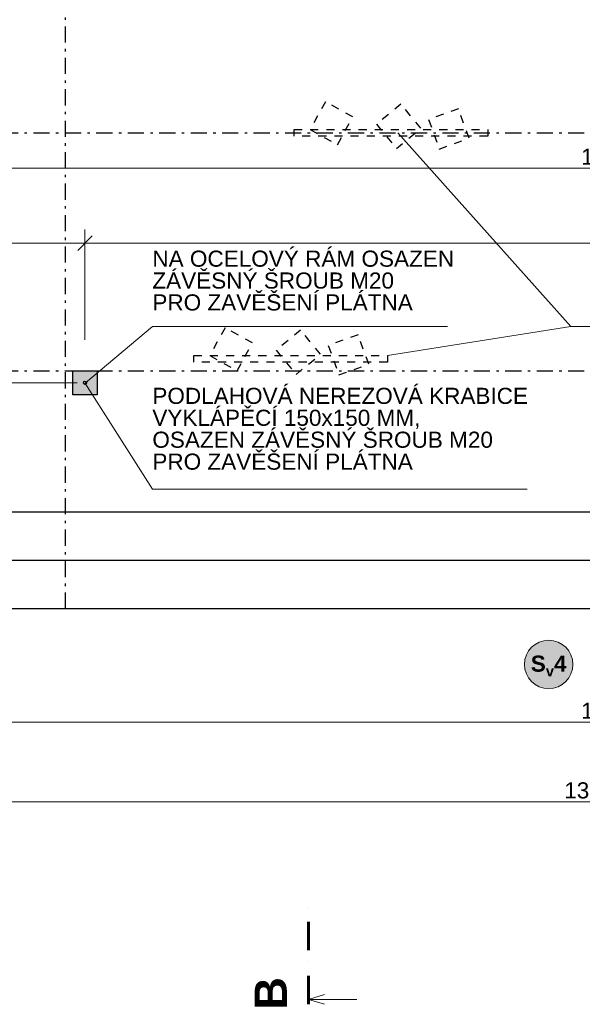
# Model space of a CAD drawing. Header units: millimetres. Extents: x 1793744 to 1819377, y -543298 to -528494.
# Tile 6 of 23: x 1803141 to 1806629, y -542998 to -536893. Entities that reach past the tile are written whole.
import ezdxf

# ---------------------------------------------------------------- set-up
doc = ezdxf.new("R2010")
doc.units = ezdxf.units.MM
doc.header["$MEASUREMENT"] = 0
for name, pattern in [('ČÁRA ČERCHOVANÁ 2', [195, 100, -40, 15, -40]), ('ČÁRA ČERCHOVANÁ 3', [335.138881, 176.388884, -88.194442, 0, -70.555556]), ('ČÁRA ČÁRKOVANÁ 1', [100, 50, -50])]:
    doc.linetypes.add(name, pattern=pattern)
for name, color, linetype in [('1 - ŘEZ HLAVNÍ.1', 7, 'Continuous'), ('2 - KÓTA NS.2D', 7, 'Continuous'), ('2 - TEXT HLAVNÍ UNIVERSÁL.2D', 7, 'Continuous'), ('2 - ZÓNA.2D', 7, 'Continuous'), ('2 - ČÁRA HLAVNÍ.2D', 7, 'Continuous'), ('4 - PRVKY EXTERIÉR.3D', 7, 'Continuous'), ('Nové_2 - ČÁRA HLAVNÍ.2D', 7, 'Continuous'), ('Výplně - Povrchové', 7, 'Continuous')]:
    doc.layers.add(name, color=color, linetype=linetype)
doc.styles.add('GENEROVANÝ_STYL_1', font='Arial Bold.ttf')
doc.styles.add('GENEROVANÝ_STYL_2', font='Arial.ttf')
doc.dimstyles.new('GENEROVANÝ_STYL__1', dxfattribs={"dimtxt": 100, "dimasz": 85.5, "dimexe": 0.18, "dimexo": 450, "dimgap": 0, "dimtad": 1, "dimtih": 1, "dimtoh": 1, "dimdec": 0, "dimzin": 0, "dimdsep": 46, "dimtxsty": 'GENEROVANÝ_STYL_2', "dimblk": 'ARROWHEAD_6', "dimblk1": 'ARROWHEAD_6', "dimblk2": 'ARROWHEAD_6', "dimcen": 0.09, "dimclrd": 256, "dimclre": 256, "dimclrt": 256, "dimazin": 0, "dimtfac": 1, "dimtdec": 4, "dimtmove": 0, "dimatfit": 3, "dimfxl": 1, "dimtolj": 1, "dimtzin": 0, "dimarcsym": 0})
doc.dimstyles.new('GENEROVANÝ_STYL__7', dxfattribs={"dimtxt": 100, "dimasz": 85.5, "dimexe": 0.18, "dimexo": 600, "dimgap": 0, "dimtad": 1, "dimtih": 1, "dimtoh": 1, "dimdec": 0, "dimzin": 0, "dimdsep": 46, "dimtxsty": 'GENEROVANÝ_STYL_2', "dimblk": 'ARROWHEAD_6', "dimblk1": 'ARROWHEAD_6', "dimblk2": 'ARROWHEAD_6', "dimcen": 0.09, "dimclrd": 256, "dimclre": 256, "dimclrt": 256, "dimazin": 0, "dimtfac": 1, "dimtdec": 4, "dimtmove": 0, "dimatfit": 3, "dimfxl": 1, "dimtolj": 1, "dimtzin": 0, "dimarcsym": 0})
doc.dimstyles.new('GENEROVANÝ_STYL__8', dxfattribs={"dimtxt": 100, "dimasz": 85.5, "dimexe": 0.18, "dimexo": 600, "dimgap": 0, "dimtad": 1, "dimdec": 0, "dimzin": 0, "dimdsep": 46, "dimtxsty": 'GENEROVANÝ_STYL_2', "dimblk": 'ARROWHEAD_6', "dimblk1": 'ARROWHEAD_6', "dimblk2": 'ARROWHEAD_6', "dimcen": 0.09, "dimclrd": 256, "dimclre": 256, "dimclrt": 256, "dimazin": 0, "dimtfac": 1, "dimtdec": 4, "dimtmove": 0, "dimatfit": 3, "dimfxl": 1, "dimtolj": 1, "dimtzin": 0, "dimarcsym": 0})

# ---------------------------------------------------------------- blocks, each defined once
blk = doc.blocks.new('*D111', base_point=(1118812.4, -1697940.5))
at = {"layer": '2 - KÓTA NS.2D', "color": 96, "linetype": 'Continuous', "lineweight": 0, "true_color": 0x007d00}
for p, q in [((1800046.5, -541827.1), (1800046.5, -541292.7)), ((1813406.5, -541827.1), (1813406.5, -541292.7)), ((1799979, -541742.7), (1800046.5, -541742.7)), ((1800046.5, -541742.7), (1813406.5, -541742.7)), ((1813406.5, -541742.7), (1813474, -541742.7))]:
    blk.add_line(p, q, dxfattribs=at)
at = {"layer": '2 - KÓTA NS.2D', "color": 96, "linetype": 'Continuous', "lineweight": 15, "true_color": 0x007d00}
for p, q in [((1800091.5, -541697.7), (1800001.5, -541787.7)), ((1813361.5, -541787.7), (1813451.5, -541697.7))]:
    blk.add_line(p, q, dxfattribs=at)
at = {"layer": '2 - KÓTA NS.2D', "color": 96, "lineweight": 0, "true_color": 0x007d00, "insert": (1806516.8, -541722.7), "char_height": 100, "attachment_point": 7, "style": 'GENEROVANÝ_STYL_2'}
blk.add_mtext('\\A1;{\\pql;\\fArial|b0|i0|c0|p0;\\W1.000000;13\xa0360}', dxfattribs=at)
blk = doc.blocks.new('ARROWHEAD_6')
at = {"color": 0, "linetype": 'Continuous', "lineweight": 0}
for p, q in [((0, 0), (-1, 0)), ((-0.5, -0.5), (0.5, 0.5))]:
    blk.add_line(p, q, dxfattribs=at)
blk = doc.blocks.new('*D114', base_point=(1118812.4, -1697940.5))
at = {"layer": '2 - KÓTA NS.2D', "color": 96, "linetype": 'Continuous', "lineweight": 0, "true_color": 0x007d00}
for p, q in [((1800896.5, -541333.3), (1800896.5, -540798.9)), ((1812756.5, -541333.3), (1812756.5, -540798.9)), ((1800829, -541248.9), (1800896.5, -541248.9)), ((1800896.5, -541248.9), (1812756.5, -541248.9))]:
    blk.add_line(p, q, dxfattribs=at)
at = {"layer": '2 - KÓTA NS.2D', "color": 96, "linetype": 'Continuous', "lineweight": 15, "true_color": 0x007d00}
for p, q in [((1800941.5, -541203.9), (1800851.5, -541293.9)), ((1812801.5, -541203.9), (1812711.5, -541293.9))]:
    blk.add_line(p, q, dxfattribs=at)
at = {"layer": '2 - KÓTA NS.2D', "color": 96, "lineweight": 0, "true_color": 0x007d00, "insert": (1806621.8, -541228.9), "char_height": 100, "attachment_point": 7, "style": 'GENEROVANÝ_STYL_2'}
blk.add_mtext('\\A1;{\\pql;\\fArial|b0|i0|c0|p0;\\W1.000000;11\xa0860}', dxfattribs=at)
blk = doc.blocks.new('*D117', base_point=(1118812.4, -1697940.5))
at = {"layer": '2 - KÓTA NS.2D', "color": 96, "linetype": 'Continuous', "lineweight": 0, "true_color": 0x007d00}
for p, q in [((1800896.5, -537897.8), (1800896.5, -537363.4)), ((1812756.5, -537897.8), (1812756.5, -537363.4)), ((1800896.5, -537813.4), (1812756.5, -537813.4))]:
    blk.add_line(p, q, dxfattribs=at)
at = {"layer": '2 - KÓTA NS.2D', "color": 96, "linetype": 'Continuous', "lineweight": 15, "true_color": 0x007d00}
for p, q in [((1800941.5, -537768.4), (1800851.5, -537858.4)), ((1812801.5, -537768.4), (1812711.5, -537858.4))]:
    blk.add_line(p, q, dxfattribs=at)
at = {"layer": '2 - KÓTA NS.2D', "color": 96, "lineweight": 0, "true_color": 0x007d00, "insert": (1806621.8, -537793.4), "char_height": 100, "attachment_point": 7, "style": 'GENEROVANÝ_STYL_2'}
blk.add_mtext('\\A1;{\\pql;\\fArial|b0|i0|c0|p0;\\W1.000000;11\xa0860}', dxfattribs=at)
blk = doc.blocks.new('*D148', base_point=(1118812.4, -1697940.5))
at = {"layer": '2 - KÓTA NS.2D', "color": 96, "linetype": 'Continuous', "lineweight": 0, "true_color": 0x007d00}
for p, q in [((1800896.5, -538878.6), (1800896.5, -538194.2)), ((1803546, -538878.6), (1803546, -538194.2)), ((1800829, -538278.6), (1800896.5, -538278.6)), ((1800896.5, -538278.6), (1803546, -538278.6))]:
    blk.add_line(p, q, dxfattribs=at)
at = {"layer": '2 - KÓTA NS.2D', "color": 96, "linetype": 'Continuous', "lineweight": 15, "true_color": 0x007d00}
for p, q in [((1800941.5, -538233.6), (1800851.5, -538323.6)), ((1803591, -538233.6), (1803501, -538323.6))]:
    blk.add_line(p, q, dxfattribs=at)
at = {"layer": '2 - KÓTA NS.2D', "color": 96, "lineweight": 0, "true_color": 0x007d00, "insert": (1802049.7, -538258.6), "char_height": 100, "attachment_point": 7, "style": 'GENEROVANÝ_STYL_2'}
blk.add_mtext('\\A1;{\\pql;\\fArial|b0|i0|c0|p0;\\W1.000000;2\xa0650}', dxfattribs=at)
blk = doc.blocks.new('*D149', base_point=(1118812.4, -1697940.5))
at = {"layer": '2 - KÓTA NS.2D', "color": 96, "linetype": 'Continuous', "lineweight": 0, "true_color": 0x007d00}
for p, q in [((1803546, -538878.6), (1803546, -538194.2)), ((1811546.5, -538878.6), (1811546.5, -538194.2)), ((1803546, -538278.6), (1811546.5, -538278.6))]:
    blk.add_line(p, q, dxfattribs=at)
at = {"layer": '2 - KÓTA NS.2D', "color": 96, "linetype": 'Continuous', "lineweight": 15, "true_color": 0x007d00}
for p, q in [((1803591, -538233.6), (1803501, -538323.6)), ((1811591.5, -538233.6), (1811501.5, -538323.6))]:
    blk.add_line(p, q, dxfattribs=at)
at = {"layer": '2 - KÓTA NS.2D', "color": 96, "lineweight": 0, "true_color": 0x007d00, "insert": (1807374.7, -538258.6), "char_height": 100, "attachment_point": 7, "style": 'GENEROVANÝ_STYL_2'}
blk.add_mtext('\\A1;{\\pql;\\fArial|b0|i0|c0|p0;\\W1.000000;8\xa0000}', dxfattribs=at)
blk = doc.blocks.new('*D152', base_point=(1118812.4, -1697940.5))
at = {"layer": '2 - KÓTA NS.2D', "color": 96, "linetype": 'Continuous', "lineweight": 15, "true_color": 0x007d00}
for p, q in [((1802943.2, -539189.2), (1802853.2, -539099.2)), ((1802853.2, -539899.2), (1802943.2, -539989.2))]:
    blk.add_line(p, q, dxfattribs=at)
at = {"layer": '2 - KÓTA NS.2D', "color": 96, "linetype": 'Continuous', "lineweight": 0, "true_color": 0x007d00}
for p, q in [((1802898.2, -539144.2), (1802898.2, -539076.7)), ((1803498.2, -539144.2), (1802813.8, -539144.2)), ((1802898.2, -539944.2), (1802898.2, -539144.2)), ((1802982.6, -539944.2), (1802298.2, -539944.2)), ((1802898.2, -540011.7), (1802898.2, -539944.2))]:
    blk.add_line(p, q, dxfattribs=at)
at = {"layer": '2 - KÓTA NS.2D', "color": 96, "lineweight": 0, "true_color": 0x007d00, "insert": (1802878.2, -539658.6), "char_height": 100, "attachment_point": 7, "rotation": 90, "style": 'GENEROVANÝ_STYL_2'}
blk.add_mtext('\\A1;{\\pql;\\fArial|b0|i0|c0|p0;\\W1.000000;800}', dxfattribs=at)
blk = doc.blocks.new('Řez_6', base_point=(1804931.7, -542997.7))
at = {"layer": '1 - ŘEZ HLAVNÍ.1', "color": 5, "linetype": 'ČÁRA ČERCHOVANÁ 3', "lineweight": 60, "true_color": 0x1c1cff}
blk.add_line((1804931.7, -542997.7), (1804931.7, -542397.7), dxfattribs=at)
at = {"layer": '1 - ŘEZ HLAVNÍ.1', "color": 5, "linetype": 'Continuous', "lineweight": 0, "true_color": 0x1c1cff}
for p, q in [((1805031.7, -542937.7), (1804931.7, -542967.7)), ((1804931.7, -542967.7), (1805231.7, -542967.7)), ((1805031.7, -542997.7), (1804931.7, -542967.7))]:
    blk.add_line(p, q, dxfattribs=at)
at = {"layer": '1 - ŘEZ HLAVNÍ.1', "color": 5, "lineweight": 0, "true_color": 0x1c1cff, "insert": (1804797.9, -542828.7), "char_height": 200, "attachment_point": 9, "rotation": 90, "style": 'GENEROVANÝ_STYL_1'}
blk.add_mtext('\\A1;{\\pqr;\\pt0;\\fArial|b1|i0|c0|p0;\\W1.000000;B}', dxfattribs=at)

msp = doc.modelspace()

# ---------------------------------------------------------------- hatches: boundary and pattern name
at = {"layer": '4 - PRVKY EXTERIÉR.3D', "linetype": 'Continuous', "lineweight": 0, "true_color": 0x3f3f3f}
msp.add_hatch(color=250, dxfattribs=at).paths.add_polyline_path([(1803471, -539069.2), (1803621, -539069.2), (1803621, -539219.2), (1803471, -539219.2)])
at = {"layer": 'Výplně - Povrchové', "linetype": 'Continuous', "lineweight": 0, "true_color": 0xc6c6ff}
msp.add_hatch(color=254, dxfattribs=at).paths.add_polyline_path([(1806270.5, -540890.3, 1), (1806570.5, -540890.3, 1)])

# ---------------------------------------------------------------- linework, layer by layer
at = {"layer": '2 - ZÓNA.2D', "color": 7, "linetype": 'Continuous', "lineweight": 0, "true_color": 0xebebeb, "flags": 128}
msp.add_lwpolyline([(1800896.5, -540544.2), (1812756.5, -540544.2), (1812756.5, -534944.2), (1800896.5, -534944.2)], close=True, dxfattribs=at)
at = {"layer": '2 - ČÁRA HLAVNÍ.2D', "color": 7, "linetype": 'ČÁRA ČERCHOVANÁ 2', "lineweight": 30}
for p, q in [((1803424.5, -540544.2), (1803424.5, -534914.2)), ((1800496.5, -537594.2), (1813156.5, -537594.2)), ((1800496.5, -537594.2), (1813156.5, -537594.2)), ((1800496.5, -539069.2), (1813156.5, -539069.2))]:
    msp.add_line(p, q, dxfattribs=at)
at = {"layer": '2 - ČÁRA HLAVNÍ.2D', "color": 181, "linetype": 'ČÁRA ČÁRKOVANÁ 1', "lineweight": 30, "true_color": 0x9e3eff}
for p, q in [((1805036.7, -537402), (1804941.6, -537574.2)), ((1805206.6, -537495.9), (1805036.7, -537402)), ((1805504.7, -537416.5), (1805352.9, -537541.6)), ((1805628.2, -537566.3), (1805504.7, -537416.5)), ((1805861.7, -537445.7), (1805676.5, -537511.9)), ((1805927.1, -537628.5), (1805861.7, -537445.7)), ((1805111.5, -537668), (1805206.6, -537495.9)), ((1805676.5, -537511.9), (1805741.9, -537694.7)), ((1804842.6, -537574.2), (1806042.6, -537574.2)), ((1804842.6, -537614.2), (1804842.6, -537574.2)), ((1804941.6, -537574.2), (1805111.5, -537668)), ((1805352.9, -537541.6), (1805476.4, -537691.4)), ((1805476.4, -537691.4), (1805628.2, -537566.3)), ((1806042.6, -537574.2), (1806042.6, -537614.2)), ((1806042.6, -537614.2), (1804842.6, -537614.2)), ((1805741.9, -537694.7), (1805927.1, -537628.5)), ((1804414.6, -538803.2), (1804319.5, -538975.4)), ((1804584.5, -538897), (1804414.6, -538803.2)), ((1804882.6, -538817.7), (1804730.8, -538942.8)), ((1805006.1, -538967.4), (1804882.6, -538817.7)), ((1805239.6, -538846.9), (1805054.4, -538913.1)), ((1805305, -539029.6), (1805239.6, -538846.9)), ((1804489.4, -539069.2), (1804584.5, -538897)), ((1805054.4, -538913.1), (1805119.8, -539095.8)), ((1804220.5, -538975.4), (1805420.5, -538975.4)), ((1804220.5, -539015.4), (1804220.5, -538975.4)), ((1804319.5, -538975.4), (1804489.4, -539069.2)), ((1804730.8, -538942.8), (1804854.3, -539092.5)), ((1804854.3, -539092.5), (1805006.1, -538967.4)), ((1805420.5, -538975.4), (1805420.5, -539015.4)), ((1805420.5, -539015.4), (1804220.5, -539015.4)), ((1805119.8, -539095.8), (1805305, -539029.6))]:
    msp.add_line(p, q, dxfattribs=at)
at = {"layer": '2 - ČÁRA HLAVNÍ.2D', "color": 5, "linetype": 'Continuous', "lineweight": 0, "true_color": 0x1c1cff}
for p, q in [((1806557.1, -538796.1), (1805485, -537594.2)), ((1803549, -539143.8), (1803963.7, -538796.1)), ((1803963.7, -538796.1), (1805792.7, -538796.1)), ((1806557.1, -538796.1), (1805420.5, -538975.4)), ((1806557.1, -538796.1), (1808536, -538796.1)), ((1803963.7, -539803.9), (1803546, -539143.8)), ((1803963.7, -539803.9), (1806288.1, -539803.9))]:
    msp.add_line(p, q, dxfattribs=at)
at = {"layer": '2 - ČÁRA HLAVNÍ.2D', "color": 181, "linetype": 'Continuous', "lineweight": 30, "true_color": 0x9e3eff}
msp.add_circle((1803546, -539143.8), 10, dxfattribs=at)
at = {"layer": '4 - PRVKY EXTERIÉR.3D', "color": 181, "linetype": 'Continuous', "lineweight": 30, "true_color": 0x9e3eff, "flags": 128}
msp.add_lwpolyline([(1803471, -539069.2), (1803621, -539069.2), (1803621, -539219.2), (1803471, -539219.2)], close=True, dxfattribs=at)
at = {"layer": 'Nové_2 - ČÁRA HLAVNÍ.2D', "color": 7, "linetype": 'Continuous', "lineweight": 30}
for p, q in [((1800896.5, -539944.2), (1812756.5, -539944.2)), ((1800896.5, -540244.2), (1812756.5, -540244.2)), ((1800896.5, -540544.2), (1812806.5, -540544.2))]:
    msp.add_line(p, q, dxfattribs=at)
at = {"layer": 'Výplně - Povrchové', "color": 5, "linetype": 'Continuous', "lineweight": 15, "true_color": 0x1c1cff, "flags": 128}
msp.add_lwpolyline([(1806270.5, -540890.3, 1), (1806570.5, -540890.3, 1)], format="xyb", close=True, dxfattribs=at)

# ---------------------------------------------------------------- block references
at = {"layer": '1 - ŘEZ HLAVNÍ.1', "color": 5, "lineweight": 60, "true_color": 0x1c1cff}
msp.add_blockref('Řez_6', (1804931.7, -542997.7), dxfattribs=at)

# ---------------------------------------------------------------- texts
at = {"layer": '2 - TEXT HLAVNÍ UNIVERSÁL.2D', "color": 5, "linetype": 'Continuous', "lineweight": 0, "true_color": 0x1c1cff, "char_height": 100, "attachment_point": 1, "style": 'GENEROVANÝ_STYL_2'}
for s, insert, line_spacing_factor in [('\\A1;{\\pql;\\fArial|b0|i0|c0|p0;\\W1.000000;NA OCELOVÝ RÁM OSAZEN\\P\\pql;\\fArial|b0|i0|c0|p0;\\W1.000000;ZÁVĚSNÝ ŠROUB M20\\P\\pql;\\fArial|b0|i0|c0|p0;\\W1.000000;PRO ZAVĚŠENÍ PLÁTNA}', (1803963.7, -538324.6), 0.813928), ('\\A1;{\\pql;\\fArial|b0|i0|c0|p0;\\W1.000000;PODLAHOVÁ NEREZOVÁ KRABICE \\P\\pql;\\fArial|b0|i0|c0|p0;\\W1.000000;VYKLÁPĚCÍ 150x150 MM,\\P\\pql;\\fArial|b0|i0|c0|p0;\\W1.000000;OSAZEN ZÁVĚSNÝ ŠROUB M20 \\P\\pql;\\fArial|b0|i0|c0|p0;\\W1.000000;PRO ZAVĚŠENÍ PLÁTNA}', (1803963.7, -539175.2), 0.815564)]:
    msp.add_mtext(s, dxfattribs=dict(at, insert=insert, line_spacing_factor=line_spacing_factor))
at = {"layer": '2 - TEXT HLAVNÍ UNIVERSÁL.2D', "color": 5, "linetype": 'Continuous', "lineweight": 0, "true_color": 0x1c1cff, "insert": (1806420.5, -540885.5), "char_height": 100, "attachment_point": 5, "style": 'GENEROVANÝ_STYL_1'}
msp.add_mtext('\\A1;{\\pqc;\\fArial|b1|i0|c0|p0;\\W1.000000;S\\fArial|b1|i0|c0|p0;\\W1.000000;\\A1{\\H.66x;\\S ^ v;}\\fArial|b1|i0|c0|p0;\\W1.000000;4}', dxfattribs=at)

# ---------------------------------------------------------------- dimensions: what is measured, and where the dimension line sits
at = {"layer": '2 - KÓTA NS.2D', "color": 96, "linetype": 'Continuous', "lineweight": 0, "true_color": 0x007d00}
for base, p1, p2, dimstyle, picture, middle in [((1812756.5, -537813.4), (1800896.5, -537744.2), (1812756.5, -537744.2), 'GENEROVANÝ_STYL__1', '*D117', (1806837.7, -537743.4)), ((1803546.0347, -538278.5833), (1800896.4917, -539944.2188), (1803546.0347, -539143.8385), 'GENEROVANÝ_STYL__7', '*D148', (1802226.2792, -538208.5833)), ((1811546.4917, -538278.5833), (1803546.0347, -539143.8385), (1811546.4917, -539069.2188), 'GENEROVANÝ_STYL__7', '*D149', (1807551.2792, -538208.5833)), ((1813406.5, -541742.7), (1800046.5, -540544.2), (1813406.5, -540544.2), 'GENEROVANÝ_STYL__1', '*D111', (1806732.6, -541672.7)), ((1812756.5, -541248.9), (1800896.5, -540544.2), (1812756.5, -540544.2), 'GENEROVANÝ_STYL__1', '*D114', (1806837.7, -541178.9))]:
    dim = msp.add_linear_dim(base=base, p1=p1, p2=p2, dimstyle=dimstyle, dxfattribs=at)
    dim.commit()
    dim.dimension.update_dxf_attribs({"geometry": picture, "text_midpoint": middle, "dimtype": 160})
dim = msp.add_linear_dim(base=(1802898.2, -539144.2), p1=(1800896.5, -539944.2), p2=(1803474, -539144.2), angle=90, dimstyle='GENEROVANÝ_STYL__8', dxfattribs=at)
dim.commit()
dim.dimension.update_dxf_attribs({"geometry": '*D152', "text_midpoint": (1802828.2, -539540.9), "dimtype": 160, "text_rotation": 90})

doc.saveas('drawing.dxf')
